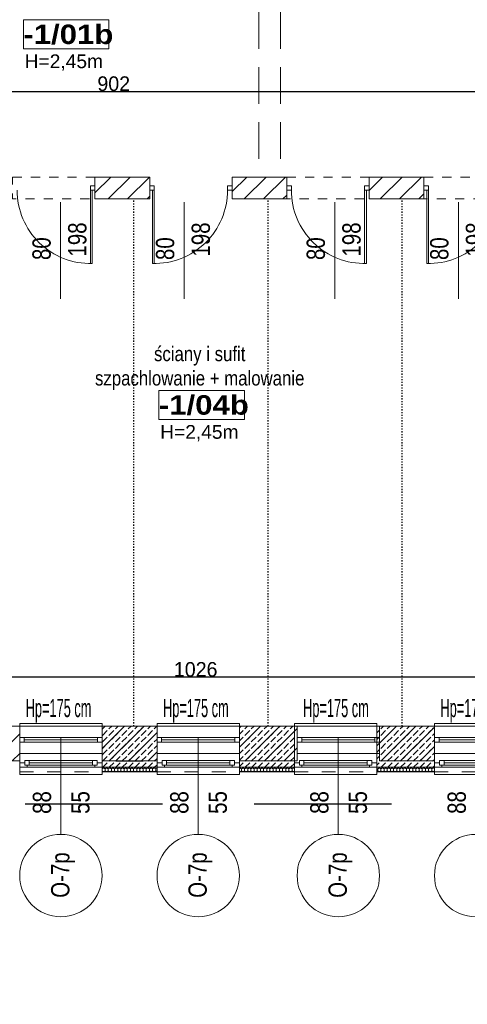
# Model space of a CAD drawing. Header units: millimetres. Extents: x -44596 to 32114, y 34976 to 82978.
# Tile 24 of 63: x 25116 to 25605, y 55517 to 56592. Entities that reach past the tile are written whole.
import ezdxf

# ---------------------------------------------------------------- set-up
doc = ezdxf.new("R2010")
doc.units = ezdxf.units.MM
doc.header["$MEASUREMENT"] = 0
for name, pattern in [('1 LINIA PRZERYWANA', [30, 15, -15]), ('ACAD_ISO02W100', [60, 40, -20]), ('ACAD_ISO03W100', [3, 1.2, -1.8]), ('Dashed-002', [20, 10, -10]), ('Przerywana długa', [250, 150, -100])]:
    doc.linetypes.add(name, pattern=pattern)
for name, color, linetype in [('311-RS', 7, 'Continuous'), ('410-Fundamenty', 7, 'Continuous'), ('499-Wymiary i opisy', 7, 'Continuous'), ('MF-NR', 7, 'Continuous'), ('MF_AREA_BLOCK', 7, 'Continuous'), ('MF_KRESKOWANIE', 7, 'Continuous'), ('MF_NR', 7, 'Continuous'), ('MF_OKNA', 7, 'Continuous'), ('MF_OKNA opisy', 7, 'Continuous'), ('MF_OPISY', 7, 'Continuous'), ('MF_przerywana', 7, 'Continuous'), ('MF_SCIANY_DZIAL', 7, 'Continuous'), ('MF_SCIANY_KONSTR', 7, 'Continuous'), ('MF_WIDOK', 7, 'Continuous')]:
    doc.layers.add(name, color=color, linetype=linetype)
doc.styles.add('GENERATED_STYLE_2', font='txt')
doc.styles.add('GENERATED_STYLE_4', font='txt')
doc.styles.add('GENERATED_STYLE_6', font='txt')
doc.dimstyles.new('GENERATED_STYLE__3', dxfattribs={"dimtxt": 16, "dimasz": 6.08, "dimexe": 0.18, "dimexo": 0.0625, "dimgap": 0.09, "dimtad": 1, "dimtih": 1, "dimtoh": 1, "dimdec": 0, "dimzin": 0, "dimdsep": 46, "dimtxsty": 'GENERATED_STYLE_4', "dimblk": 'ARROWHEAD_2', "dimblk1": 'ARROWHEAD_2', "dimblk2": 'ARROWHEAD_2', "dimcen": 0.09, "dimse1": 1, "dimse2": 1, "dimclrd": 7, "dimclre": 7, "dimclrt": 7, "dimadec": 0, "dimazin": 0, "dimtfac": 1, "dimtdec": 4, "dimtmove": 0, "dimatfit": 3, "dimfxl": 1, "dimtolj": 1, "dimtzin": 0, "dimarcsym": 0})
pattern_1 = [(45, (5608535.791, 4486378.817), (-10.606601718, 10.606601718), [])]
pattern_2 = [(90, (5608535.7913, 4486378.8167), (-3.4641016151, 0), [2, -4]), (90, (5608534.0592, 4486381.8167), (-3.4641016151, 0), [2, -4]), (150, (5608535.7913, 4486380.8167), (1.7320508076, 3), [2, -4]), (150, (5608532.3272, 4486380.8167), (1.7320508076, 3), [2, -4]), (210, (5608535.7913, 4486378.8167), (-1.7320508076, 3), [2, -4]), (210, (5608532.3272, 4486378.8167), (-1.7320508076, 3), [2, -4])]
pattern_3 = [(45, (5608535.791, 4486378.817), (-7.071067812, 7.071067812), [7.5, -2.5]), (45, (5608535.791, 4486385.888), (-7.071067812, 7.071067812), [7.5, -2.5])]

# ---------------------------------------------------------------- blocks, each defined once
blk = doc.blocks.new('ARROWHEAD_2')
at = {"color": 0, "linetype": 'Continuous', "lineweight": 0}
for p, q in [((0, 0), (-1, 0)), ((-0.38, -0.66), (0.38, 0.66))]:
    blk.add_line(p, q, dxfattribs=at)
blk = doc.blocks.new('*D48')
at = {"layer": '499-Wymiary i opisy', "color": 7, "linetype": 'Continuous', "lineweight": -2}
blk.add_line((24807.3, 55874.2), (25821.1, 55874.2), dxfattribs=at)
at = {"layer": 'Defpoints', "color": 0}
for p in [(25827.2, 55874.2), (24801.2, 55820.5), (25827.2, 55820.5)]:
    blk.add_point(p, dxfattribs=at)
at = {"layer": '499-Wymiary i opisy', "color": 7, "lineweight": -2, "xscale": 6.080000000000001, "yscale": 6.080000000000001, "zscale": 6.080000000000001, "rotation": 180}
blk.add_blockref('ARROWHEAD_2', (24801.2, 55874.2), dxfattribs=at)
at = {"layer": '499-Wymiary i opisy', "color": 7, "lineweight": -2, "xscale": 6.080000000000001, "yscale": 6.080000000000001, "zscale": 6.080000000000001}
blk.add_blockref('ARROWHEAD_2', (25827.2, 55874.2), dxfattribs=at)
at = {"layer": '499-Wymiary i opisy', "color": 7, "lineweight": 13, "insert": (25308.4, 55882.4), "char_height": 16, "attachment_point": 5, "style": 'GENERATED_STYLE_4'}
blk.add_mtext('\\A1;1026', dxfattribs=at)
blk = doc.blocks.new('*D106')
at = {"layer": '499-Wymiary i opisy', "color": 7, "linetype": 'Continuous', "lineweight": -2}
blk.add_line((24781.3, 56514.1), (25671.1, 56514.1), dxfattribs=at)
at = {"layer": 'Defpoints', "color": 0}
for p in [(25677.2, 56696.5), (25677.2, 56514.1), (24775.2, 56420.5)]:
    blk.add_point(p, dxfattribs=at)
at = {"layer": '499-Wymiary i opisy', "color": 7, "lineweight": -2, "xscale": 6.080000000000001, "yscale": 6.080000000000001, "zscale": 6.080000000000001, "rotation": 180}
blk.add_blockref('ARROWHEAD_2', (24775.2, 56514.1), dxfattribs=at)
at = {"layer": '499-Wymiary i opisy', "color": 7, "lineweight": -2, "xscale": 6.080000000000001, "yscale": 6.080000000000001, "zscale": 6.080000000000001}
blk.add_blockref('ARROWHEAD_2', (25677.2, 56514.1), dxfattribs=at)
at = {"layer": '499-Wymiary i opisy', "color": 7, "lineweight": 13, "insert": (25218.9, 56522.4), "char_height": 16, "attachment_point": 5, "style": 'GENERATED_STYLE_4'}
blk.add_mtext('\\A1;902', dxfattribs=at)
blk = doc.blocks.new('Okno 21')
at = {"layer": '410-Fundamenty', "color": 5, "linetype": 'Continuous', "lineweight": 13}
for p, q in [((-45, 40), (-45, 43)), ((-45, 43), (45, 43)), ((45, 43), (45, 40)), ((-45, 0), (-39.5, 0)), ((-39.5, 2.5), (-34.5, 2.5)), ((-39.5, -2.5), (-39.5, 2.5)), ((-39.5, 0), (-39.5, -2.5)), ((-34.5, 2.5), (34.5, 2.5)), ((-34.5, 2.5), (-34.5, -2.5)), ((-34.5, 2.5), (34.5, 2.5)), ((-34.5, 0), (34.5, 0)), ((34.5, -2.5), (34.5, 2.5)), ((34.5, 2.5), (39.5, 2.5)), ((39.5, 2.5), (39.5, -2.5)), ((39.5, -2.5), (39.5, 0)), ((39.5, 0), (45, 0)), ((-37, -5), (-45, -5)), ((-45, -10), (-45, -13)), ((-39.5, -2.5), (-37, -2.5)), ((-34.5, -2.5), (-39.5, -2.5)), ((-37, -2.5), (-37, -5)), ((37, -5), (-37, -5)), ((34.5, -2.5), (-34.5, -2.5)), ((39.5, -2.5), (34.5, -2.5)), ((37, -5), (37, -2.5)), ((37, -2.5), (39.5, -2.5)), ((45, -5), (37, -5)), ((45, -13), (45, -10)), ((-45, -13), (45, -13))]:
    blk.add_line(p, q, dxfattribs=at)
at = {"layer": '410-Fundamenty', "color": 5, "linetype": '1 LINIA PRZERYWANA', "lineweight": 13}
for p, q in [((-45, 40), (45, 40)), ((-45, -10), (45, -10))]:
    blk.add_line(p, q, dxfattribs=at)
at = {"layer": '410-Fundamenty', "color": 7, "linetype": 'Continuous', "lineweight": 13}
for p, q in [((-45, 15), (-45, 40)), ((45, 15), (45, 40)), ((-45, 10), (-45, 15)), ((45, 10), (45, 15)), ((-45, 0), (-45, 10)), ((-45, -5), (-45, 0)), ((-45, -5), (-45, 0)), ((45, 0), (45, 10)), ((45, -5), (45, 0)), ((45, -5), (45, 0)), ((-45, -10), (-45, -5)), ((45, -10), (45, -5))]:
    blk.add_line(p, q, dxfattribs=at)

msp = doc.modelspace()

# ---------------------------------------------------------------- hatches: boundary and pattern name
at = {"layer": '410-Fundamenty', "linetype": 'Continuous', "lineweight": 0}
h = msp.add_hatch(dxfattribs=at)
h.set_pattern_fill('beton', color=251, style=0, pattern_type=2)
h.set_pattern_definition(pattern_3)
h.paths.add_polyline_path([(25206.2, 55795.5), (25266.2, 55795.5), (25266.2, 55820.5), (25206.2, 55820.5)])
h = msp.add_hatch(dxfattribs=at)
h.set_pattern_fill('beton', color=251, style=0, pattern_type=2)
h.set_pattern_definition(pattern_3)
h.paths.add_polyline_path([(25356.2, 55795.5), (25416.2, 55795.5), (25416.2, 55820.5), (25356.2, 55820.5)])
h = msp.add_hatch(dxfattribs=at)
h.set_pattern_fill('beton', color=251, style=0, pattern_type=2)
h.set_pattern_definition(pattern_3)
h.paths.add_polyline_path([(25506.2, 55795.5), (25569.2, 55795.5), (25569.2, 55820.5), (25506.2, 55820.5)])
h = msp.add_hatch(dxfattribs=at)
h.set_pattern_fill('beton', color=251, style=0, pattern_type=2)
h.set_pattern_definition(pattern_3)
h.paths.add_polyline_path([(25206.2, 55790.5), (25266.2, 55790.5), (25266.2, 55795.5), (25206.2, 55795.5)])
h = msp.add_hatch(dxfattribs=at)
h.set_pattern_fill('beton', color=251, style=0, pattern_type=2)
h.set_pattern_definition(pattern_3)
h.paths.add_polyline_path([(25206.2, 55775.5), (25266.2, 55775.5), (25266.2, 55790.5), (25206.2, 55790.5)])
h = msp.add_hatch(dxfattribs=at)
h.set_pattern_fill('beton', color=251, style=0, pattern_type=2)
h.set_pattern_definition(pattern_3)
h.paths.add_polyline_path([(25356.2, 55790.5), (25416.2, 55790.5), (25416.2, 55795.5), (25356.2, 55795.5)])
h = msp.add_hatch(dxfattribs=at)
h.set_pattern_fill('beton', color=251, style=0, pattern_type=2)
h.set_pattern_definition(pattern_3)
h.paths.add_polyline_path([(25356.2, 55775.5), (25416.2, 55775.5), (25416.2, 55790.5), (25356.2, 55790.5)])
h = msp.add_hatch(dxfattribs=at)
h.set_pattern_fill('beton', color=251, style=0, pattern_type=2)
h.set_pattern_definition(pattern_3)
h.paths.add_polyline_path([(25506.2, 55790.5), (25569.2, 55790.5), (25569.2, 55795.5), (25506.2, 55795.5)])
h = msp.add_hatch(dxfattribs=at)
h.set_pattern_fill('beton', color=251, style=0, pattern_type=2)
h.set_pattern_definition(pattern_3)
h.paths.add_polyline_path([(25506.2, 55775.5), (25569.2, 55775.5), (25569.2, 55790.5), (25506.2, 55790.5)])
h = msp.add_hatch(dxfattribs=at)
h.set_pattern_fill('Styropian', color=251, style=0, pattern_type=2)
h.set_pattern_definition(pattern_2)
h.paths.add_polyline_path([(25206.2, 55775.5), (25206.2, 55770.5), (25266.2, 55770.5), (25266.2, 55775.5)])
h = msp.add_hatch(dxfattribs=at)
h.set_pattern_fill('Styropian', color=251, style=0, pattern_type=2)
h.set_pattern_definition(pattern_2)
h.paths.add_polyline_path([(25356.2, 55770.5), (25416.2, 55770.5), (25416.2, 55775.5), (25356.2, 55775.5)])
h = msp.add_hatch(dxfattribs=at)
h.set_pattern_fill('Styropian', color=251, style=0, pattern_type=2)
h.set_pattern_definition(pattern_2)
h.paths.add_polyline_path([(25506.2, 55775.5), (25506.2, 55770.5), (25569.2, 55770.5), (25569.2, 55775.5)])
at = {"layer": 'MF_KRESKOWANIE', "linetype": 'Continuous', "lineweight": 13}
h = msp.add_hatch(dxfattribs=at)
h.set_pattern_fill('bloczki_ceramiczne', color=251, style=0, pattern_type=2)
h.set_pattern_definition(pattern_1)
h.paths.add_polyline_path([(25198.4, 56420.5), (25198.4, 56396.5), (25218.4, 56396.5), (25258.2, 56396.5), (25258.2, 56420.5)])
h = msp.add_hatch(dxfattribs=at)
h.set_pattern_fill('bloczki_ceramiczne', color=251, style=0, pattern_type=2)
h.set_pattern_definition(pattern_1)
h.paths.add_polyline_path([(25407.9, 56396.5), (25407.9, 56420.5), (25348.2, 56420.5), (25348.2, 56396.5), (25368.2, 56396.5)])
h = msp.add_hatch(dxfattribs=at)
h.set_pattern_fill('bloczki_ceramiczne', color=251, style=0, pattern_type=2)
h.set_pattern_definition(pattern_1)
h.paths.add_polyline_path([(25557.7, 56420.5), (25497.9, 56420.5), (25497.9, 56396.5), (25557.7, 56396.5)])
h = msp.add_hatch(dxfattribs=at)
h.set_pattern_fill('bloczki_ceramiczne', color=251, style=0, pattern_type=2)
h.set_pattern_definition(pattern_1)
h.paths.add_polyline_path([(25056.2, 55782.5), (25116.2, 55782.5), (25116.2, 55820.5), (25098.2, 55820.5), (25056.2, 55820.5)])
h = msp.add_hatch(dxfattribs=at)
h.set_pattern_fill('bloczki_ceramiczne', color=251, style=0, pattern_type=2)
h.set_pattern_definition(pattern_1)
h.paths.add_polyline_path([(25206.2, 55782.5), (25266.2, 55782.5), (25266.2, 55820.5), (25248.2, 55820.5), (25206.2, 55820.5)])
h = msp.add_hatch(dxfattribs=at)
h.set_pattern_fill('bloczki_ceramiczne', color=251, style=0, pattern_type=2)
h.set_pattern_definition(pattern_1)
h.paths.add_polyline_path([(25356.2, 55820.5), (25356.2, 55782.5), (25419.2, 55782.5), (25419.2, 55820.5)])
h = msp.add_hatch(dxfattribs=at)
h.set_pattern_fill('bloczki_ceramiczne', color=251, style=0, pattern_type=2)
h.set_pattern_definition(pattern_1)
h.paths.add_polyline_path([(25509.2, 55782.5), (25569.2, 55782.5), (25569.2, 55820.5), (25551.2, 55820.5), (25509.2, 55820.5)])

# ---------------------------------------------------------------- linework, layer by layer
at = {"layer": '410-Fundamenty', "color": 251, "linetype": 'Continuous', "lineweight": 13}
for p, q in [((25206.2, 55795.5), (25206.2, 55820.5)), ((25266.2, 55795.5), (25266.2, 55820.5)), ((25356.2, 55795.5), (25356.2, 55820.5)), ((25416.2, 55795.5), (25416.2, 55820.5)), ((25506.2, 55795.5), (25506.2, 55820.5)), ((25569.2, 55795.5), (25569.2, 55820.5)), ((25206.2, 55790.5), (25206.2, 55795.5)), ((25206.2, 55780.5), (25206.2, 55790.5)), ((25266.2, 55790.5), (25266.2, 55795.5)), ((25266.2, 55780.5), (25266.2, 55790.5)), ((25356.2, 55790.5), (25356.2, 55795.5)), ((25356.2, 55780.5), (25356.2, 55790.5)), ((25416.2, 55790.5), (25416.2, 55795.5)), ((25416.2, 55780.5), (25416.2, 55790.5)), ((25506.2, 55790.5), (25506.2, 55795.5)), ((25506.2, 55780.5), (25506.2, 55790.5)), ((25569.2, 55790.5), (25569.2, 55795.5)), ((25569.2, 55780.5), (25569.2, 55790.5)), ((25206.2, 55775.5), (25206.2, 55780.5)), ((25206.2, 55775.5), (25266.2, 55775.5)), ((25206.2, 55770.5), (25206.2, 55775.5)), ((25266.2, 55775.5), (25266.2, 55780.5)), ((25266.2, 55770.5), (25266.2, 55775.5)), ((25356.2, 55775.5), (25356.2, 55780.5)), ((25356.2, 55775.5), (25416.2, 55775.5)), ((25356.2, 55770.5), (25356.2, 55775.5)), ((25416.2, 55775.5), (25416.2, 55780.5)), ((25416.2, 55770.5), (25416.2, 55775.5)), ((25506.2, 55775.5), (25506.2, 55780.5)), ((25506.2, 55775.5), (25569.2, 55775.5)), ((25506.2, 55770.5), (25506.2, 55775.5)), ((25569.2, 55775.5), (25569.2, 55780.5)), ((25569.2, 55770.5), (25569.2, 55775.5))]:
    msp.add_line(p, q, dxfattribs=at)
at = {"layer": '410-Fundamenty', "color": 251, "linetype": 'Continuous', "lineweight": 13, "flags": 128}
for points in [[(25266.2, 55820.5), (25206.2, 55820.5)], [(25416.2, 55820.5), (25356.2, 55820.5)], [(25569.2, 55820.5), (25506.2, 55820.5)], [(25206.2, 55770.5), (25266.2, 55770.5)], [(25356.2, 55770.5), (25416.2, 55770.5)], [(25506.2, 55770.5), (25569.2, 55770.5)]]:
    msp.add_lwpolyline(points, dxfattribs=at)
at = {"layer": 'MF-NR', "color": 251, "linetype": 'Continuous', "lineweight": 13}
for p, q in [((25120.3, 56592.4), (25213.6, 56592.4)), ((25120.3, 56560.5), (25120.3, 56592.4)), ((25213.6, 56592.4), (25213.6, 56560.5)), ((25268.3, 56187.3), (25361.6, 56187.3)), ((25268.3, 56155.4), (25268.3, 56187.3)), ((25361.6, 56187.3), (25361.6, 56155.4))]:
    msp.add_line(p, q, dxfattribs=at)
at = {"layer": 'MF-NR', "color": 251, "linetype": 'Continuous', "lineweight": 13, "flags": 128}
for points in [[(25213.6, 56560.5), (25120.3, 56560.5)], [(25361.6, 56155.4), (25268.3, 56155.4)]]:
    msp.add_lwpolyline(points, dxfattribs=at)
at = {"layer": 'MF_AREA_BLOCK', "color": 251, "linetype": 'Continuous', "lineweight": 13}
for p, q in [((25213.6, 56592.4), (25212.1, 56592.4)), ((25361.6, 56187.3), (25360.1, 56187.3)), ((25248.2, 55820.5), (25206.2, 55820.5)), ((25398.2, 55820.5), (25356.2, 55820.5)), ((25551.2, 55820.5), (25509.2, 55820.5))]:
    msp.add_line(p, q, dxfattribs=at)
at = {"layer": 'MF_OKNA', "color": 251, "linetype": 'Continuous', "lineweight": 13}
for p, q in [((25198.4, 56411), (25193.4, 56411)), ((25193.4, 56411), (25193.4, 56406)), ((25198.4, 56408.5), (25198.4, 56411)), ((25258.2, 56408.5), (25258.2, 56411)), ((25258.2, 56411), (25263.2, 56411)), ((25263.2, 56411), (25263.2, 56406)), ((25348.2, 56411), (25343.2, 56411)), ((25343.2, 56411), (25343.2, 56406)), ((25348.2, 56408.5), (25348.2, 56411)), ((25407.9, 56408.5), (25407.9, 56411)), ((25407.9, 56411), (25412.9, 56411)), ((25412.9, 56411), (25412.9, 56406)), ((25497.9, 56411), (25492.9, 56411)), ((25492.9, 56411), (25492.9, 56406)), ((25497.9, 56408.5), (25497.9, 56411)), ((25557.7, 56408.5), (25557.7, 56411)), ((25557.7, 56411), (25562.7, 56411)), ((25562.7, 56411), (25562.7, 56406)), ((25193.4, 56406), (25198.4, 56406)), ((25193.4, 56406), (25193.4, 56326)), ((25195.4, 56406), (25195.4, 56326)), ((25263.2, 56406), (25258.2, 56406)), ((25261.2, 56406), (25261.2, 56326)), ((25263.2, 56406), (25263.2, 56326)), ((25343.2, 56406), (25348.2, 56406)), ((25412.9, 56406), (25407.9, 56406)), ((25492.9, 56406), (25497.9, 56406)), ((25492.9, 56406), (25492.9, 56326)), ((25494.9, 56406), (25494.9, 56326)), ((25562.7, 56406), (25557.7, 56406)), ((25560.7, 56406), (25560.7, 56326)), ((25562.7, 56406), (25562.7, 56326)), ((25160.9, 56287.3), (25160.9, 56393.1)), ((25295.8, 56287.3), (25295.8, 56393.1)), ((25460.4, 56287.3), (25460.4, 56393.1)), ((25595.3, 56287.3), (25595.3, 56393.1)), ((25116.2, 55820.5), (25206.2, 55820.5)), ((25266.2, 55820.5), (25356.2, 55820.5)), ((25419.2, 55820.5), (25509.2, 55820.5)), ((25569.2, 55820.5), (25659.2, 55820.5)), ((25121.2, 55808), (25116.2, 55808)), ((25116.2, 55808), (25116.2, 55803)), ((25121.2, 55803), (25121.2, 55808)), ((25121.2, 55808), (25201.2, 55808)), ((25201.2, 55803), (25201.2, 55808)), ((25201.2, 55808), (25206.2, 55808)), ((25206.2, 55808), (25206.2, 55803)), ((25271.2, 55808), (25266.2, 55808)), ((25266.2, 55808), (25266.2, 55803)), ((25271.2, 55803), (25271.2, 55808)), ((25271.2, 55808), (25351.2, 55808)), ((25351.2, 55803), (25351.2, 55808)), ((25351.2, 55808), (25356.2, 55808)), ((25356.2, 55808), (25356.2, 55803)), ((25424.2, 55808), (25419.2, 55808)), ((25419.2, 55808), (25419.2, 55803)), ((25424.2, 55803), (25424.2, 55808)), ((25424.2, 55808), (25504.2, 55808)), ((25504.2, 55803), (25504.2, 55808)), ((25504.2, 55808), (25509.2, 55808)), ((25509.2, 55808), (25509.2, 55803)), ((25574.2, 55808), (25569.2, 55808)), ((25569.2, 55808), (25569.2, 55803)), ((25574.2, 55803), (25574.2, 55808)), ((25574.2, 55808), (25654.2, 55808)), ((25116.2, 55805.5), (25116.2, 55803)), ((25116.2, 55803), (25121.2, 55803)), ((25201.2, 55805.5), (25121.2, 55805.5)), ((25121.2, 55803), (25201.2, 55803)), ((25206.2, 55803), (25201.2, 55803)), ((25206.2, 55805.5), (25206.2, 55803)), ((25266.2, 55805.5), (25266.2, 55803)), ((25266.2, 55803), (25271.2, 55803)), ((25351.2, 55805.5), (25271.2, 55805.5)), ((25271.2, 55803), (25351.2, 55803)), ((25356.2, 55803), (25351.2, 55803)), ((25356.2, 55805.5), (25356.2, 55803)), ((25419.2, 55805.5), (25419.2, 55803)), ((25419.2, 55803), (25424.2, 55803)), ((25504.2, 55805.5), (25424.2, 55805.5)), ((25424.2, 55803), (25504.2, 55803)), ((25509.2, 55803), (25504.2, 55803)), ((25509.2, 55805.5), (25509.2, 55803)), ((25569.2, 55805.5), (25569.2, 55803)), ((25569.2, 55803), (25574.2, 55803)), ((25654.2, 55805.5), (25574.2, 55805.5)), ((25574.2, 55803), (25654.2, 55803)), ((25116.2, 55790.5), (25206.2, 55790.5)), ((25266.2, 55790.5), (25356.2, 55790.5)), ((25419.2, 55790.5), (25509.2, 55790.5)), ((25569.2, 55790.5), (25659.2, 55790.5))]:
    msp.add_line(p, q, dxfattribs=at)
for centre, start, end in [((25193.4, 56406), 180, 271.4325), ((25263.2, 56406), 268.5675, 0), ((25492.9, 56406), 180, 271.4325), ((25562.7, 56406), 268.5675, 0)]:
    msp.add_arc(centre, 80, start, end, dxfattribs=at)
at = {"layer": 'MF_OKNA opisy', "color": 251, "linetype": 'Continuous', "lineweight": 13}
for p, q in [((25161.2, 55808), (25161.2, 55702.2)), ((25311.2, 55808), (25311.2, 55702.2)), ((25464.2, 55808), (25464.2, 55702.2))]:
    msp.add_line(p, q, dxfattribs=at)
for centre in [(25161.2, 55657.2), (25311.2, 55657.2), (25464.2, 55657.2), (25614.2, 55657.2)]:
    msp.add_circle(centre, 45, dxfattribs=at)
at = {"layer": 'MF_OPISY', "color": 251, "linetype": 'Przerywana długa', "lineweight": 30, "flags": 128}
msp.add_lwpolyline([(23190.2, 56267.5), (23190.2, 55002.5), (22890.2, 55002.5), (22890.2, 53806.5), (23039.2, 53806.5), (23039.2, 53652.5), (23039.2, 52892.5), (24235.2, 52892.5), (24235.2, 53042.5), (24836.2, 53042.5), (24836.2, 55735.5), (26302.2, 55735.5), (26302.2, 57351.5), (26362.2, 57351.5), (26362.2, 58435.5), (26662.2, 58435.5), (26662.2, 59631.5), (25762.2, 59631.5), (25762.2, 59781.5), (25016.2, 59781.5), (25016.2, 58730.5), (24716.2, 58730.5), (24716.2, 57080.5), (23550.2, 57080.5), (23550.2, 56267.5)], close=True, dxfattribs=at)
at = {"layer": 'MF_przerywana', "color": 251, "linetype": 'ACAD_ISO02W100', "lineweight": 13}
for p, q in [((25377.2, 56840.5), (25377.2, 56420.5)), ((25401.2, 56840.5), (25401.2, 56420.5))]:
    msp.add_line(p, q, dxfattribs=at)
at = {"layer": 'MF_przerywana', "color": 251, "linetype": 'Dashed-002', "lineweight": 13, "flags": 128}
for points in [[(25108.4, 56420.5), (25198.4, 56420.5), (25198.4, 56396.5), (25108.4, 56396.5)], [(25407.9, 56420.5), (25497.9, 56420.5), (25497.9, 56396.5), (25407.9, 56396.5)], [(25557.7, 56420.5), (25647.7, 56420.5), (25647.7, 56396.5), (25557.7, 56396.5)]]:
    msp.add_lwpolyline(points, close=True, dxfattribs=at)
at = {"layer": 'MF_SCIANY_DZIAL', "color": 251, "linetype": 'ACAD_ISO03W100', "lineweight": 25}
for p, q in [((25240.9, 55820.5), (25240.9, 56396.5)), ((25387.5, 55820.5), (25387.5, 56396.5)), ((25534.1, 55820.5), (25534.1, 56396.5))]:
    msp.add_line(p, q, dxfattribs=at)
at = {"layer": 'MF_SCIANY_KONSTR', "color": 251, "linetype": 'Continuous', "lineweight": 13}
for p, q in [((25258.2, 56420.5), (25198.4, 56420.5)), ((25198.4, 56420.5), (25198.4, 56396.5)), ((25258.2, 56396.5), (25258.2, 56420.5)), ((25407.9, 56420.5), (25348.2, 56420.5)), ((25348.2, 56420.5), (25348.2, 56396.5)), ((25407.9, 56396.5), (25407.9, 56420.5)), ((25557.7, 56420.5), (25497.9, 56420.5)), ((25497.9, 56420.5), (25497.9, 56396.5)), ((25527.2, 56420.5), (25557.2, 56420.5)), ((25557.7, 56396.5), (25557.7, 56420.5)), ((25198.4, 56396.5), (25258.2, 56396.5)), ((25198.4, 56396.5), (25218.4, 56396.5)), ((25348.2, 56396.5), (25407.9, 56396.5)), ((25348.2, 56396.5), (25368.2, 56396.5)), ((25497.9, 56396.5), (25557.7, 56396.5)), ((25497.9, 56396.5), (25517.9, 56396.5)), ((25056.2, 55820.5), (25116.2, 55820.5)), ((25056.2, 55820.5), (25116.2, 55820.5)), ((25116.2, 55820.5), (25116.2, 55782.5)), ((25206.2, 55820.5), (25266.2, 55820.5)), ((25206.2, 55820.5), (25266.2, 55820.5)), ((25206.2, 55820.5), (25206.2, 55782.5)), ((25221.2, 55820.5), (25251.2, 55820.5)), ((25266.2, 55820.5), (25266.2, 55782.5)), ((25356.2, 55820.5), (25419.2, 55820.5)), ((25356.2, 55820.5), (25419.2, 55820.5)), ((25356.2, 55820.5), (25356.2, 55782.5)), ((25371.2, 55820.5), (25401.2, 55820.5)), ((25371.2, 55820.5), (25401.2, 55820.5)), ((25419.2, 55820.5), (25419.2, 55782.5)), ((25509.2, 55820.5), (25569.2, 55820.5)), ((25509.2, 55820.5), (25569.2, 55820.5)), ((25509.2, 55820.5), (25509.2, 55782.5)), ((25524.2, 55820.5), (25554.2, 55820.5)), ((25524.2, 55820.5), (25554.2, 55820.5)), ((25569.2, 55820.5), (25569.2, 55782.5)), ((25056.2, 55782.5), (25116.2, 55782.5)), ((25206.2, 55782.5), (25266.2, 55782.5)), ((25221.2, 55782.3), (25251.2, 55782.3)), ((25356.2, 55782.5), (25419.2, 55782.5)), ((25371.2, 55782.5), (25401.2, 55782.5)), ((25509.2, 55782.5), (25569.2, 55782.5)), ((25524.2, 55782.5), (25554.2, 55782.5))]:
    msp.add_line(p, q, dxfattribs=at)
at = {"layer": 'MF_WIDOK', "color": 251, "linetype": 'Continuous', "lineweight": 15, "flags": 128}
for points in [[(25120.3, 56592.4), (25213.6, 56592.4), (25213.6, 56560.5), (25120.3, 56560.5)], [(25268.3, 56187.3), (25361.6, 56187.3), (25361.6, 56155.4), (25268.3, 56155.4)]]:
    msp.add_lwpolyline(points, close=True, dxfattribs=at)

# ---------------------------------------------------------------- block references
at = {"layer": '410-Fundamenty', "color": 251, "linetype": 'Continuous', "lineweight": 13, "zscale": 100}
for p in [(25161.2, 55780.5), (25311.2, 55780.5), (25461.2, 55780.5), (25614.2, 55780.5)]:
    msp.add_blockref('Okno 21', p, dxfattribs=at)

# ---------------------------------------------------------------- texts
at = {"layer": '311-RS', "color": 251, "linetype": 'Continuous', "lineweight": 13, "insert": (25312.8, 56235.3), "char_height": 16, "attachment_point": 2, "line_spacing_factor": 0.996429, "style": 'GENERATED_STYLE_4'}
msp.add_mtext('\\A1;{\\pqc;\\fArial Narrow|b0|i0|c238|p34;ściany i sufit\\P\\pqc;\\fArial Narrow|b0|i0|c238|p34;szpachlowanie + malowanie}', dxfattribs=at)
at = {"layer": 'MF_NR', "color": 251, "linetype": 'Continuous', "lineweight": 13, "char_height": 21.262, "attachment_point": 7, "style": 'GENERATED_STYLE_6'}
for s, insert in [('\\A1;{\\pql;\\fArial Black|b0|i0|c238|p38;-1/01b}', (25120.2, 56565.2)), ('\\A1;{\\pql;\\fArial Black|b0|i0|c238|p38;-1/04b}', (25268.2, 56160.2))]:
    msp.add_mtext(s, dxfattribs=dict(at, insert=insert))
at = {"layer": 'MF_OKNA', "color": 251, "linetype": 'Continuous', "lineweight": 13, "char_height": 20, "attachment_point": 4, "rotation": 90, "style": 'GENERATED_STYLE_2'}
for s, insert in [('\\A1;{\\W0.800000x;\\pql;\\fArial|b0|i0|c238|p38;198}', (25179.2, 56333.6)), ('\\A1;{\\W0.800000x;\\pql;\\fArial|b0|i0|c238|p38;198}', (25314.1, 56333.6)), ('\\A1;{\\W0.800000x;\\pql;\\fArial|b0|i0|c238|p38;198}', (25478.7, 56333.6)), ('\\A1;{\\W0.800000x;\\pql;\\fArial|b0|i0|c238|p38;198}', (25613.6, 56333.6)), ('\\A1;{\\W0.800000x;\\pql;\\fArial|b0|i0|c238|p38;80}', (25140.2, 56329.8)), ('\\A1;{\\W0.800000x;\\pql;\\fArial|b0|i0|c238|p38;80}', (25275.1, 56329.8)), ('\\A1;{\\W0.800000x;\\pql;\\fArial|b0|i0|c238|p38;80}', (25439.7, 56329.8)), ('\\A1;{\\W0.800000x;\\pql;\\fArial|b0|i0|c238|p38;80}', (25574.6, 56329.8))]:
    msp.add_mtext(s, dxfattribs=dict(at, insert=insert))
at = {"layer": 'MF_OKNA opisy', "color": 251, "linetype": 'Continuous', "lineweight": 13, "char_height": 20, "attachment_point": 4, "style": 'GENERATED_STYLE_2'}
for insert in [(25122.7, 55837.3), (25272.7, 55837.3), (25425.7, 55837.3), (25575.7, 55837.3)]:
    msp.add_mtext('\\A1;{\\W0.500000x;\\pql;\\fArial|b0|i0|c238|p38;Hp=175 cm}', dxfattribs=dict(at, insert=insert))
at = {"layer": 'MF_OKNA opisy', "color": 251, "linetype": 'Continuous', "lineweight": 13, "char_height": 20, "attachment_point": 4, "rotation": 90, "style": 'GENERATED_STYLE_2'}
for s, insert in [('\\A1;{\\W0.800000x;\\pql;\\fArial|b0|i0|c238|p38;88}', (25140.6, 55724.6)), ('\\A1;{\\W0.800000x;\\pql;\\fArial|b0|i0|c238|p38;55}', (25182.6, 55724.6)), ('\\A1;{\\W0.800000x;\\pql;\\fArial|b0|i0|c238|p38;88}', (25290.6, 55724.6)), ('\\A1;{\\W0.800000x;\\pql;\\fArial|b0|i0|c238|p38;55}', (25332.6, 55724.6)), ('\\A1;{\\W0.800000x;\\pql;\\fArial|b0|i0|c238|p38;88}', (25443.6, 55724.6)), ('\\A1;{\\W0.800000x;\\pql;\\fArial|b0|i0|c238|p38;55}', (25485.6, 55724.6)), ('\\A1;{\\W0.800000x;\\pql;\\fArial|b0|i0|c238|p38;88}', (25593.6, 55724.6)), ('\\A1;{\\W0.800000x;\\pql;\\fArial|b0|i0|c238|p38;O-7p}', (25163.5, 55632.9)), ('\\A1;{\\W0.800000x;\\pql;\\fArial|b0|i0|c238|p38;O-7p}', (25313.5, 55632.9)), ('\\A1;{\\W0.800000x;\\pql;\\fArial|b0|i0|c238|p38;O-7p}', (25466.5, 55632.9))]:
    msp.add_mtext(s, dxfattribs=dict(at, insert=insert))
at = {"layer": 'MF_OPISY', "color": 251, "linetype": 'Continuous', "lineweight": 13, "char_height": 15, "attachment_point": 2, "style": 'GENERATED_STYLE_2'}
for insert in [(25164.4, 56554.5), (25312.4, 56149.5)]:
    msp.add_mtext('\\A1;{\\pqc;\\fArial|b0|i0|c238|p38;H=2,45m}', dxfattribs=dict(at, insert=insert))

# ---------------------------------------------------------------- dimensions: what is measured, and where the dimension line sits
at = {"layer": '499-Wymiary i opisy', "color": 251, "linetype": 'Continuous', "lineweight": 13}
for base, p1, p2, picture, middle in [((25677.2, 56514.1), (24775.2, 56420.5), (25677.2, 56696.5), '*D106', (25218.9, 56514.1)), ((25827.2, 55874.2), (24801.2, 55820.5), (25827.2, 55820.5), '*D48', (25308.4, 55874.2))]:
    dim = msp.add_linear_dim(base=base, p1=p1, p2=p2, dimstyle='GENERATED_STYLE__3', dxfattribs=at)
    dim.commit()
    dim.dimension.update_dxf_attribs({"geometry": picture, "text_midpoint": middle, "dimtype": 160})

doc.saveas('drawing.dxf')
